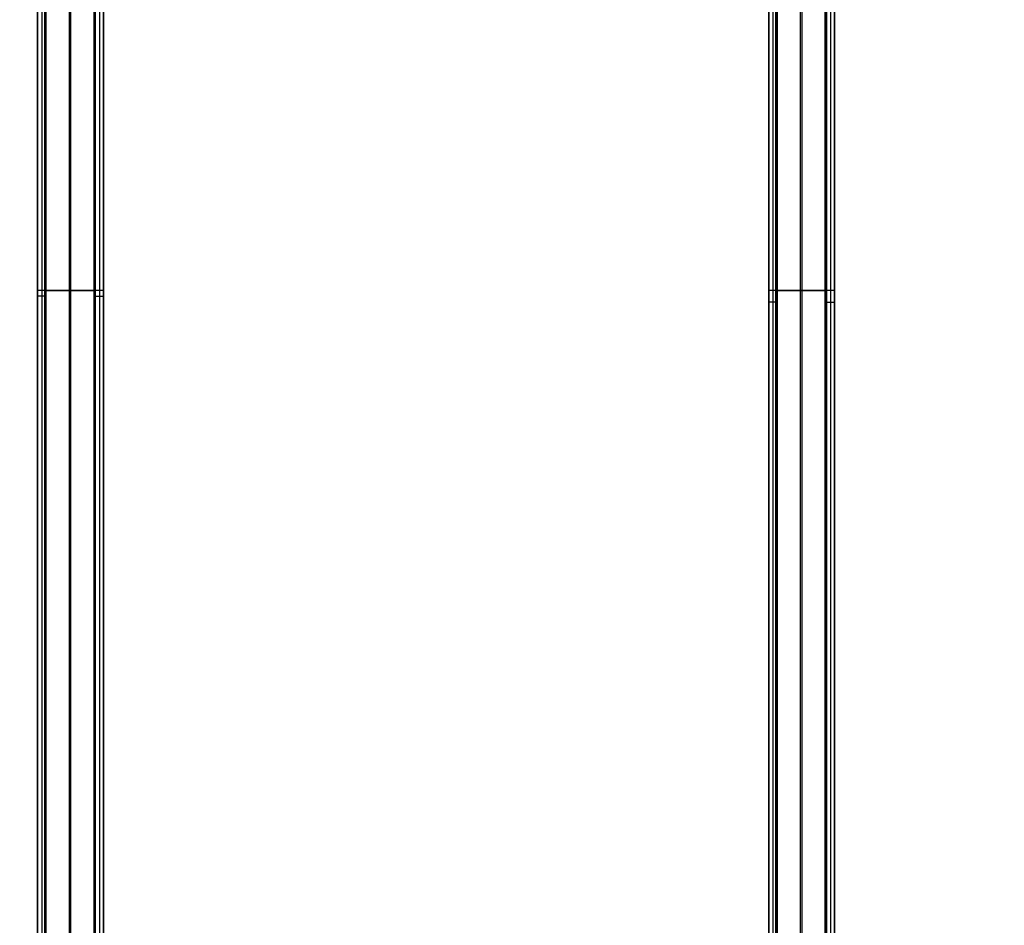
# Model space of a CAD drawing. Header units: millimetres. Extents: x -356 to 356, y -410 to 410.
# Tile 109 of 126: x 117 to 177, y -39 to 16. Entities that reach past the tile are written whole.
import ezdxf

# ---------------------------------------------------------------- set-up
doc = ezdxf.new("R2010")
doc.units = ezdxf.units.MM
doc.header["$MEASUREMENT"] = 0
doc.layers.add('1', color=7, linetype='Continuous')

msp = doc.modelspace()

# ---------------------------------------------------------------- linework, layer by layer
at = {"layer": '1', "color": 252}
for points in [[(162.738, 92.15), (162.738, -92.197)], [(164.238, 92.15), (164.238, -92.197)], [(164.238, 92.15), (164.238, -92.197)], [(165.738, 92.15), (165.738, -92.197)], [(165.825, 91.787), (165.825, -93.213)], [(165.825, -93.213), (165.825, 91.787)], [(166.075, 91.787), (166.075, -93.213)], [(166.325, -93.213), (166.325, 91.787)], [(166.325, -93.213), (166.325, 91.787)], [(162.325, -91.713), (162.325, 90.287)], [(162.325, -91.713), (162.325, 90.287)], [(162.325, 90.287), (162.325, -91.713)], [(162.575, 90.287), (162.575, -91.713)], [(162.825, 90.287), (162.825, -91.713)], [(162.825, -91.713), (162.825, 90.287)], [(162.825, 90.287), (162.825, -91.713)], [(164.325, 90.287), (164.325, -91.713)], [(164.325, 90.287), (164.325, -91.713)], [(165.825, 90.287), (165.825, -91.713)], [(166.325, 90.287), (166.325, -91.713)], [(118.338, 66.516), (118.338, -66.563)], [(119.838, 66.516), (119.838, -66.563)], [(119.838, 66.516), (119.838, -66.563)], [(121.338, 66.516), (121.338, -66.563)], [(121.425, 66.153), (121.425, -66.847)], [(121.425, -66.847), (121.425, 66.153)], [(121.675, 66.153), (121.675, -66.847)], [(121.925, -66.847), (121.925, 66.153)], [(121.925, -66.847), (121.925, 66.153)], [(117.925, -65.347), (117.925, 64.653)], [(117.925, 64.653), (117.925, -65.347)], [(117.925, 64.653), (117.925, -65.347)], [(118.175, 64.653), (118.175, -65.347)], [(118.425, 64.653), (118.425, -65.347)], [(118.425, 64.653), (118.425, -65.347)], [(118.425, 64.653), (118.425, -65.347)], [(119.925, 64.653), (119.925, -65.347)], [(119.925, 64.653), (119.925, -65.347)], [(121.425, 64.653), (121.425, -65.347)], [(121.925, 64.653), (121.925, -65.347)], [(118.425, -0.347), (117.925, -0.347)], [(121.425, -0.347), (121.925, -0.347)], [(162.825, -0.713), (162.325, -0.713)], [(165.825, -0.713), (166.325, -0.713)]]:
    msp.add_lwpolyline(points, dxfattribs=at)
at = {"layer": '1', "color": 252, "extrusion": (0, 1, 0)}
for points in [[(-121.925, -480), (-121.924, -479.931), (-121.92, -479.862), (-121.915, -479.793), (-121.906, -479.725), (-121.896, -479.656), (-121.882, -479.589), (-121.867, -479.521), (-121.849, -479.455), (-121.829, -479.389), (-121.807, -479.323), (-121.783, -479.259), (-121.756, -479.195), (-121.727, -479.132), (-121.696, -479.071), (-121.663, -479.01), (-121.628, -478.951), (-121.591, -478.892), (-121.551, -478.836), (-121.51, -478.78), (-121.467, -478.726), (-121.422, -478.674), (-121.376, -478.623), (-121.327, -478.574), (-121.277, -478.526), (-121.225, -478.48), (-121.172, -478.436), (-121.118, -478.394), (-121.061, -478.354), (-121.004, -478.316), (-120.945, -478.28), (-120.885, -478.245), (-120.824, -478.213), (-120.762, -478.183), (-120.699, -478.156), (-120.634, -478.13), (-120.569, -478.107), (-120.504, -478.085), (-120.437, -478.067), (-120.37, -478.05), (-120.303, -478.036), (-120.235, -478.024), (-120.166, -478.015), (-120.098, -478.007), (-120.029, -478.003), (-119.96, -478), (-119.891, -478), (-119.822, -478.003), (-119.753, -478.007), (-119.684, -478.015), (-119.616, -478.024), (-119.548, -478.036), (-119.48, -478.05), (-119.413, -478.067), (-119.347, -478.085), (-119.281, -478.107), (-119.216, -478.13), (-119.152, -478.156), (-119.089, -478.183), (-119.027, -478.213), (-118.965, -478.245), (-118.905, -478.28), (-118.847, -478.316), (-118.789, -478.354), (-118.733, -478.394), (-118.678, -478.436), (-118.625, -478.48), (-118.573, -478.526), (-118.523, -478.574), (-118.475, -478.623), (-118.428, -478.674), (-118.383, -478.726), (-118.34, -478.78), (-118.299, -478.836), (-118.26, -478.892), (-118.223, -478.951), (-118.187, -479.01), (-118.154, -479.071), (-118.123, -479.132), (-118.094, -479.195), (-118.068, -479.259), (-118.043, -479.323), (-118.021, -479.389), (-118.001, -479.455), (-117.983, -479.521), (-117.968, -479.589), (-117.955, -479.656), (-117.944, -479.725), (-117.936, -479.793), (-117.93, -479.862), (-117.926, -479.931), (-117.925, -480)], [(-118.338, -480), (-118.339, -480.052), (-118.341, -480.104), (-118.346, -480.156), (-118.352, -480.208), (-118.36, -480.259), (-118.37, -480.31), (-118.382, -480.361), (-118.395, -480.411), (-118.41, -480.461), (-118.427, -480.51), (-118.446, -480.559), (-118.466, -480.607), (-118.488, -480.654), (-118.511, -480.701), (-118.536, -480.746), (-118.563, -480.791), (-118.591, -480.835), (-118.621, -480.877), (-118.652, -480.919), (-118.685, -480.96), (-118.719, -480.999), (-118.754, -481.037), (-118.791, -481.074), (-118.829, -481.11), (-118.868, -481.144), (-118.908, -481.177), (-118.95, -481.209), (-118.992, -481.239), (-119.036, -481.268), (-119.08, -481.295), (-119.126, -481.32), (-119.172, -481.344), (-119.219, -481.366), (-119.267, -481.387), (-119.315, -481.406), (-119.364, -481.423), (-119.414, -481.439), (-119.464, -481.453), (-119.515, -481.465), (-119.566, -481.475), (-119.617, -481.484), (-119.669, -481.49), (-119.721, -481.495), (-119.773, -481.499), (-119.825, -481.5), (-119.877, -481.499), (-119.929, -481.497), (-119.981, -481.493), (-120.032, -481.487), (-120.084, -481.48), (-120.135, -481.47), (-120.186, -481.459), (-120.236, -481.446), (-120.286, -481.431), (-120.336, -481.415), (-120.384, -481.397), (-120.433, -481.377), (-120.48, -481.355), (-120.527, -481.332), (-120.573, -481.308), (-120.617, -481.281), (-120.661, -481.253), (-120.704, -481.224), (-120.746, -481.193), (-120.787, -481.161), (-120.827, -481.127), (-120.866, -481.092), (-120.903, -481.056), (-120.939, -481.018), (-120.974, -480.98), (-121.007, -480.94), (-121.039, -480.898), (-121.069, -480.856), (-121.098, -480.813), (-121.126, -480.769), (-121.152, -480.724), (-121.176, -480.678), (-121.199, -480.631), (-121.22, -480.583), (-121.239, -480.535), (-121.257, -480.486), (-121.273, -480.436), (-121.287, -480.386), (-121.3, -480.336), (-121.31, -480.285), (-121.319, -480.233), (-121.327, -480.182), (-121.332, -480.13), (-121.336, -480.078), (-121.337, -480.026), (-121.337, -479.974), (-121.336, -479.922), (-121.332, -479.87), (-121.327, -479.818), (-121.319, -479.767), (-121.31, -479.715), (-121.3, -479.664), (-121.287, -479.614), (-121.273, -479.564), (-121.257, -479.514), (-121.239, -479.465), (-121.22, -479.417), (-121.199, -479.369), (-121.176, -479.322), (-121.152, -479.276), (-121.126, -479.231), (-121.098, -479.187), (-121.069, -479.144), (-121.039, -479.102), (-121.007, -479.06), (-120.974, -479.02), (-120.939, -478.982), (-120.903, -478.944), (-120.866, -478.908), (-120.827, -478.873), (-120.787, -478.839), (-120.746, -478.807), (-120.704, -478.776), (-120.661, -478.747), (-120.617, -478.719), (-120.573, -478.692), (-120.527, -478.668), (-120.48, -478.645), (-120.433, -478.623), (-120.384, -478.603), (-120.336, -478.585), (-120.286, -478.569), (-120.236, -478.554), (-120.186, -478.541), (-120.135, -478.53), (-120.084, -478.52), (-120.032, -478.513), (-119.981, -478.507), (-119.929, -478.503), (-119.877, -478.501), (-119.825, -478.5), (-119.773, -478.501), (-119.721, -478.505), (-119.669, -478.51), (-119.617, -478.516), (-119.566, -478.525), (-119.515, -478.535), (-119.464, -478.547), (-119.414, -478.561), (-119.364, -478.577), (-119.315, -478.594), (-119.267, -478.613), (-119.219, -478.634), (-119.172, -478.656), (-119.126, -478.68), (-119.08, -478.705), (-119.036, -478.732), (-118.992, -478.761), (-118.95, -478.791), (-118.908, -478.823), (-118.868, -478.856), (-118.829, -478.89), (-118.791, -478.926), (-118.754, -478.963), (-118.719, -479.001), (-118.685, -479.04), (-118.652, -479.081), (-118.621, -479.123), (-118.591, -479.165), (-118.563, -479.209), (-118.536, -479.254), (-118.511, -479.299), (-118.488, -479.346), (-118.466, -479.393), (-118.446, -479.441), (-118.427, -479.49), (-118.41, -479.539), (-118.395, -479.589), (-118.382, -479.639), (-118.37, -479.69), (-118.36, -479.741), (-118.352, -479.792), (-118.346, -479.844), (-118.341, -479.896), (-118.339, -479.948), (-118.338, -480)], [(-121.425, -480), (-121.424, -479.948), (-121.422, -479.897), (-121.417, -479.845), (-121.411, -479.794), (-121.403, -479.742), (-121.393, -479.692), (-121.382, -479.641), (-121.368, -479.591), (-121.353, -479.541), (-121.337, -479.492), (-121.318, -479.444), (-121.298, -479.396), (-121.277, -479.349), (-121.253, -479.303), (-121.229, -479.257), (-121.202, -479.213), (-121.174, -479.169), (-121.145, -479.127), (-121.114, -479.085), (-121.082, -479.045), (-121.048, -479.005), (-121.013, -478.967), (-120.977, -478.93), (-120.939, -478.895), (-120.9, -478.86), (-120.86, -478.827), (-120.819, -478.796), (-120.777, -478.766), (-120.734, -478.737), (-120.69, -478.71), (-120.645, -478.684), (-120.599, -478.66), (-120.553, -478.638), (-120.505, -478.617), (-120.457, -478.597), (-120.408, -478.58), (-120.359, -478.564), (-120.309, -478.55), (-120.259, -478.538), (-120.208, -478.527), (-120.157, -478.518), (-120.106, -478.511), (-120.055, -478.506), (-120.003, -478.502), (-119.951, -478.5), (-119.899, -478.5), (-119.848, -478.502), (-119.796, -478.506), (-119.744, -478.511), (-119.693, -478.518), (-119.642, -478.527), (-119.591, -478.538), (-119.541, -478.55), (-119.491, -478.564), (-119.442, -478.58), (-119.393, -478.597), (-119.345, -478.617), (-119.298, -478.638), (-119.251, -478.66), (-119.205, -478.684), (-119.16, -478.71), (-119.116, -478.737), (-119.073, -478.766), (-119.031, -478.796), (-118.99, -478.827), (-118.95, -478.86), (-118.911, -478.895), (-118.874, -478.93), (-118.837, -478.967), (-118.802, -479.005), (-118.769, -479.045), (-118.737, -479.085), (-118.706, -479.127), (-118.676, -479.169), (-118.648, -479.213), (-118.622, -479.257), (-118.597, -479.303), (-118.574, -479.349), (-118.552, -479.396), (-118.532, -479.444), (-118.514, -479.492), (-118.497, -479.541), (-118.482, -479.591), (-118.469, -479.641), (-118.457, -479.692), (-118.448, -479.742), (-118.44, -479.794), (-118.433, -479.845), (-118.429, -479.897), (-118.426, -479.948), (-118.425, -480)], [(-162.738, -455), (-162.739, -455.052), (-162.741, -455.104), (-162.746, -455.156), (-162.752, -455.208), (-162.76, -455.259), (-162.77, -455.31), (-162.782, -455.361), (-162.795, -455.411), (-162.81, -455.461), (-162.827, -455.51), (-162.846, -455.559), (-162.866, -455.607), (-162.888, -455.654), (-162.911, -455.701), (-162.936, -455.746), (-162.963, -455.791), (-162.991, -455.835), (-163.021, -455.877), (-163.052, -455.919), (-163.085, -455.96), (-163.119, -455.999), (-163.154, -456.037), (-163.191, -456.074), (-163.229, -456.11), (-163.268, -456.144), (-163.308, -456.177), (-163.35, -456.209), (-163.392, -456.239), (-163.436, -456.268), (-163.48, -456.295), (-163.526, -456.32), (-163.572, -456.344), (-163.619, -456.366), (-163.667, -456.387), (-163.715, -456.406), (-163.764, -456.423), (-163.814, -456.439), (-163.864, -456.453), (-163.915, -456.465), (-163.966, -456.475), (-164.017, -456.484), (-164.069, -456.49), (-164.121, -456.495), (-164.173, -456.499), (-164.225, -456.5), (-164.277, -456.499), (-164.329, -456.497), (-164.381, -456.493), (-164.432, -456.487), (-164.484, -456.48), (-164.535, -456.47), (-164.586, -456.459), (-164.636, -456.446), (-164.686, -456.431), (-164.736, -456.415), (-164.784, -456.397), (-164.833, -456.377), (-164.88, -456.355), (-164.927, -456.332), (-164.973, -456.308), (-165.017, -456.281), (-165.061, -456.253), (-165.104, -456.224), (-165.146, -456.193), (-165.187, -456.161), (-165.227, -456.127), (-165.266, -456.092), (-165.303, -456.056), (-165.339, -456.018), (-165.374, -455.98), (-165.407, -455.94), (-165.439, -455.898), (-165.469, -455.856), (-165.498, -455.813), (-165.526, -455.769), (-165.552, -455.724), (-165.576, -455.678), (-165.599, -455.631), (-165.62, -455.583), (-165.639, -455.535), (-165.657, -455.486), (-165.673, -455.436), (-165.687, -455.386), (-165.7, -455.336), (-165.71, -455.285), (-165.719, -455.233), (-165.727, -455.182), (-165.732, -455.13), (-165.736, -455.078), (-165.737, -455.026), (-165.737, -454.974), (-165.736, -454.922), (-165.732, -454.87), (-165.727, -454.818), (-165.719, -454.767), (-165.71, -454.715), (-165.7, -454.664), (-165.687, -454.614), (-165.673, -454.564), (-165.657, -454.514), (-165.639, -454.465), (-165.62, -454.417), (-165.599, -454.369), (-165.576, -454.322), (-165.552, -454.276), (-165.526, -454.231), (-165.498, -454.187), (-165.469, -454.144), (-165.439, -454.102), (-165.407, -454.06), (-165.374, -454.02), (-165.339, -453.982), (-165.303, -453.944), (-165.266, -453.908), (-165.227, -453.873), (-165.187, -453.839), (-165.146, -453.807), (-165.104, -453.776), (-165.061, -453.747), (-165.017, -453.719), (-164.973, -453.692), (-164.927, -453.668), (-164.88, -453.645), (-164.833, -453.623), (-164.784, -453.603), (-164.736, -453.585), (-164.686, -453.569), (-164.636, -453.554), (-164.586, -453.541), (-164.535, -453.53), (-164.484, -453.52), (-164.432, -453.513), (-164.381, -453.507), (-164.329, -453.503), (-164.277, -453.501), (-164.225, -453.5), (-164.173, -453.501), (-164.121, -453.505), (-164.069, -453.51), (-164.017, -453.516), (-163.966, -453.525), (-163.915, -453.535), (-163.864, -453.547), (-163.814, -453.561), (-163.764, -453.577), (-163.715, -453.594), (-163.667, -453.613), (-163.619, -453.634), (-163.572, -453.656), (-163.526, -453.68), (-163.48, -453.705), (-163.436, -453.732), (-163.392, -453.761), (-163.35, -453.791), (-163.308, -453.823), (-163.268, -453.856), (-163.229, -453.89), (-163.191, -453.926), (-163.154, -453.963), (-163.119, -454.001), (-163.085, -454.04), (-163.052, -454.081), (-163.021, -454.123), (-162.991, -454.165), (-162.963, -454.209), (-162.936, -454.254), (-162.911, -454.299), (-162.888, -454.346), (-162.866, -454.393), (-162.846, -454.441), (-162.827, -454.49), (-162.81, -454.539), (-162.795, -454.589), (-162.782, -454.639), (-162.77, -454.69), (-162.76, -454.741), (-162.752, -454.792), (-162.746, -454.844), (-162.741, -454.896), (-162.739, -454.948), (-162.738, -455)], [(-166.325, -455), (-166.324, -454.931), (-166.32, -454.862), (-166.315, -454.793), (-166.306, -454.725), (-166.296, -454.656), (-166.282, -454.589), (-166.267, -454.521), (-166.249, -454.455), (-166.229, -454.389), (-166.207, -454.323), (-166.183, -454.259), (-166.156, -454.195), (-166.127, -454.132), (-166.096, -454.071), (-166.063, -454.01), (-166.028, -453.951), (-165.991, -453.892), (-165.951, -453.836), (-165.91, -453.78), (-165.867, -453.726), (-165.822, -453.674), (-165.776, -453.623), (-165.727, -453.574), (-165.677, -453.526), (-165.625, -453.48), (-165.572, -453.436), (-165.518, -453.394), (-165.461, -453.354), (-165.404, -453.316), (-165.345, -453.28), (-165.285, -453.245), (-165.224, -453.213), (-165.162, -453.183), (-165.099, -453.156), (-165.034, -453.13), (-164.969, -453.107), (-164.904, -453.085), (-164.837, -453.067), (-164.77, -453.05), (-164.703, -453.036), (-164.635, -453.024), (-164.566, -453.015), (-164.498, -453.007), (-164.429, -453.003), (-164.36, -453), (-164.291, -453), (-164.222, -453.003), (-164.153, -453.007), (-164.084, -453.015), (-164.016, -453.024), (-163.948, -453.036), (-163.88, -453.05), (-163.813, -453.067), (-163.747, -453.085), (-163.681, -453.107), (-163.616, -453.13), (-163.552, -453.156), (-163.489, -453.183), (-163.427, -453.213), (-163.365, -453.245), (-163.305, -453.28), (-163.247, -453.316), (-163.189, -453.354), (-163.133, -453.394), (-163.078, -453.436), (-163.025, -453.48), (-162.973, -453.526), (-162.923, -453.574), (-162.875, -453.623), (-162.828, -453.674), (-162.783, -453.726), (-162.74, -453.78), (-162.699, -453.836), (-162.66, -453.892), (-162.623, -453.951), (-162.587, -454.01), (-162.554, -454.071), (-162.523, -454.132), (-162.494, -454.195), (-162.468, -454.259), (-162.443, -454.323), (-162.421, -454.389), (-162.401, -454.455), (-162.383, -454.521), (-162.368, -454.589), (-162.355, -454.656), (-162.344, -454.725), (-162.336, -454.793), (-162.33, -454.862), (-162.326, -454.931), (-162.325, -455)], [(-165.825, -455), (-165.824, -454.948), (-165.822, -454.897), (-165.817, -454.845), (-165.811, -454.794), (-165.803, -454.742), (-165.793, -454.692), (-165.782, -454.641), (-165.768, -454.591), (-165.753, -454.541), (-165.737, -454.492), (-165.718, -454.444), (-165.698, -454.396), (-165.677, -454.349), (-165.653, -454.303), (-165.629, -454.257), (-165.602, -454.213), (-165.574, -454.169), (-165.545, -454.127), (-165.514, -454.085), (-165.482, -454.045), (-165.448, -454.005), (-165.413, -453.967), (-165.377, -453.93), (-165.339, -453.895), (-165.3, -453.86), (-165.26, -453.827), (-165.219, -453.796), (-165.177, -453.766), (-165.134, -453.737), (-165.09, -453.71), (-165.045, -453.684), (-164.999, -453.66), (-164.953, -453.638), (-164.905, -453.617), (-164.857, -453.597), (-164.808, -453.58), (-164.759, -453.564), (-164.709, -453.55), (-164.659, -453.538), (-164.608, -453.527), (-164.557, -453.518), (-164.506, -453.511), (-164.455, -453.506), (-164.403, -453.502), (-164.351, -453.5), (-164.299, -453.5), (-164.248, -453.502), (-164.196, -453.506), (-164.144, -453.511), (-164.093, -453.518), (-164.042, -453.527), (-163.991, -453.538), (-163.941, -453.55), (-163.891, -453.564), (-163.842, -453.58), (-163.793, -453.597), (-163.745, -453.617), (-163.698, -453.638), (-163.651, -453.66), (-163.605, -453.684), (-163.56, -453.71), (-163.516, -453.737), (-163.473, -453.766), (-163.431, -453.796), (-163.39, -453.827), (-163.35, -453.86), (-163.311, -453.895), (-163.274, -453.93), (-163.237, -453.967), (-163.202, -454.005), (-163.169, -454.045), (-163.137, -454.085), (-163.106, -454.127), (-163.076, -454.169), (-163.048, -454.213), (-163.022, -454.257), (-162.997, -454.303), (-162.974, -454.349), (-162.952, -454.396), (-162.932, -454.444), (-162.914, -454.492), (-162.897, -454.541), (-162.882, -454.591), (-162.869, -454.641), (-162.857, -454.692), (-162.848, -454.742), (-162.84, -454.794), (-162.833, -454.845), (-162.829, -454.897), (-162.826, -454.948), (-162.825, -455)]]:
    msp.add_lwpolyline(points, dxfattribs=at)
at = {"layer": '1', "color": 252, "extrusion": (1, 0, 0)}
for points in [[(-0.347, -485), (-0.347, -480)], [(-0.347, -485), (-0.347, -480)], [(-0.347, -553.5), (-0.347, -480)], [(-0.347, -553.5), (-0.347, -480)], [(-0.713, -460), (-0.713, -455)], [(-0.713, -460), (-0.713, -455)], [(-0.713, -528.5), (-0.713, -455)], [(-0.713, -528.5), (-0.713, -455)]]:
    msp.add_lwpolyline(points, dxfattribs=at)
at = {"layer": '1', "color": 252, "extrusion": (0.117512, -0.066916, 0.990814)}
for points in [[(0.825, -455.332), (0.825, -73.757)], [(-0.175, -455.332), (-0.175, -73.757)], [(-0.175, -455.332), (-0.175, -73.757)], [(-1.175, -455.332), (-1.175, -73.757)]]:
    msp.add_lwpolyline(points, dxfattribs=at)

doc.saveas('drawing.dxf')
